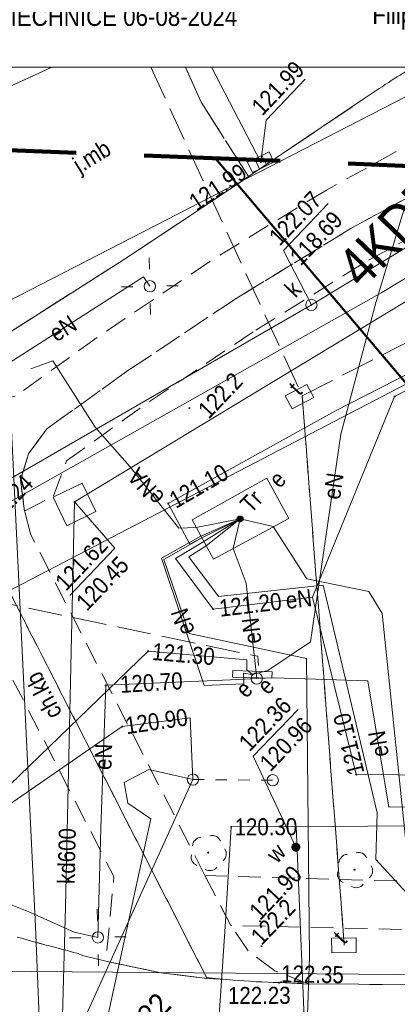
# Model space of a CAD drawing. Extents: x 0 to 6443539, y 0 to 5655063.
# Tile 60 of 64: x 6441157 to 6441174, y 5654830 to 5654873. Entities that reach past the tile are written whole.
import ezdxf
from ezdxf.enums import TextEntityAlignment as Align

# ---------------------------------------------------------------- set-up
doc = ezdxf.new("R2010")
doc.units = 0
doc.header["$MEASUREMENT"] = 0
for name, pattern in [('1.0_0.5', [1.5, 1, -0.5]), ('1.5_0.5', [2, 1.5, -0.5]), ('2', [0.9, 0.6, -0.3]), ('219-500', [0]), ('PRZER2-1', [3, 2, -1]), ('PRZER3-1', [4, 3, -1]), ('supp_500', [1, 0.5, -0.5])]:
    doc.linetypes.add(name, pattern=pattern)
doc.layers.get('0').update_dxf_attribs({"color": 2, "linetype": 'CONTINUOUS', "lineweight": 5})
for name, color, linetype, lineweight in [('1ramki', 7, 'PRZER2-1', 18), ('Warstwa 63', 7, 'CONTINUOUS', 0), ('z - MPZT', 121, 'PRZER3-1', 18), ('z -kartowanie', 1, 'CONTINUOUS', 5)]:
    doc.layers.add(name, color=color, linetype=linetype, lineweight=lineweight)
for name, color, linetype in [('211-numer działki ewidencyjnej', 7, 'CONTINUOUS'), ('219-działka ewidencyjna', 7, 'CONTINUOUS'), ('chodnik', 7, 'CONTINUOUS'), ('chodnik-Atr17', 7, 'CONTINUOUS'), ('droga dla rowerów', 7, 'CONTINUOUS'), ('jezdnia', 7, 'CONTINUOUS'), ('jezdnia-Atr17', 7, 'CONTINUOUS'), ('komora podziemna', 7, 'CONTINUOUS'), ('komora podziemna - ob. projektowany', 7, 'CONTINUOUS'), ('komora podziemna - ob. projektowany-Atr17', 7, 'CONTINUOUS'), ('kratka ściekowa', 7, 'CONTINUOUS'), ('krawężnik', 7, 'CONTINUOUS'), ('latarnia', 7, 'CONTINUOUS'), ('pikieta naturalna', 7, 'CONTINUOUS'), ('pikieta naturalna-Atr2', 7, 'CONTINUOUS'), ('pikieta sztuczna', 7, 'CONTINUOUS'), ('pikieta sztuczna-Atr2', 7, 'CONTINUOUS'), ('przewód ciepłowniczy', 7, 'CONTINUOUS'), ('przewód elektroenergetyczny podziemny', 7, 'CONTINUOUS'), ('przewód elektroenergetyczny podziemny - ob. projektowany', 7, 'CONTINUOUS'), ('przewód elektroenergetyczny podziemny-Atr1', 7, 'CONTINUOUS'), ('przewód gazowy', 7, 'CONTINUOUS'), ('przewód kanalizacyjny', 7, 'CONTINUOUS'), ('przewód kanalizacyjny-Atr1', 7, 'CONTINUOUS'), ('przewód telekomunikacyjny podziemny - ob. projektowany', 7, 'CONTINUOUS'), ('przewód wodociągowy', 7, 'CONTINUOUS'), ('rzedna', 7, 'CONTINUOUS'), ('rzedna-Atr2', 7, 'CONTINUOUS'), ('rzedna-Atr3', 7, 'CONTINUOUS'), ('stacja transformatorowa', 7, 'CONTINUOUS'), ('stacja transformatorowa-Atr17', 7, 'CONTINUOUS'), ('szafa elektroenergetyczna lub kontener', 7, 'CONTINUOUS'), ('szafa elektroenergetyczna lub kontener-Atr17', 7, 'CONTINUOUS'), ('słup przewodów napowietrznych', 7, 'CONTINUOUS'), ('właz do komory lub kanału - okrągły', 7, 'CONTINUOUS'), ('właz do komory lub kanału - okrągły-Atr17', 7, 'CONTINUOUS'), ('Zakres', 7, 'CONTINUOUS'), ('zasuwa lub zawór', 7, 'CONTINUOUS'), ('zasuwa lub zawór-Atr17', 7, 'CONTINUOUS')]:
    doc.layers.add(name, color=color, linetype=linetype)
doc.styles.add('MapaZas', font='geodezja.shx', dxfattribs={"width": 0.9})
doc.linetypes.add('OLZ', pattern='A,3,-1,[36,msgB.shx,S=0.008,R=0,X=-0.5,Y=0],3', length=7)

# ---------------------------------------------------------------- blocks, each defined once
blk = doc.blocks.new('US22')
at = {"color": 0, "linetype": 'Continuous', "lineweight": 13}
blk.add_circle((0, 0), 0.25, dxfattribs=at)
blk = doc.blocks.new('SM01')
at = {"color": 0, "linetype": 'Continuous', "lineweight": 13}
for p, q in [((-0.53, 0.531), (-0.883, 0.884)), ((0.531, 0.531), (0.884, 0.884)), ((-0.53, -0.53), (-0.883, -0.883)), ((0.531, -0.53), (0.884, -0.883))]:
    blk.add_line(p, q, dxfattribs=at)
blk.add_circle((0, 0), 0.25, dxfattribs=at)
blk = doc.blocks.new('PW01')
at = {"linetype": 'Continuous', "lineweight": 13}
h = blk.add_hatch(color=0, dxfattribs=at)
edge = h.paths.add_edge_path()
edge.add_arc((0, 0), 0.045, 0, 360)
blk = doc.blocks.new('US05')
at = {"color": 0, "linetype": 'Continuous', "lineweight": 13}
for p, q in [((-0.525, -0.25), (-0.525, 0.25)), ((-0.525, 0.25), (-0.175, 0.25)), ((-0.175, -0.25), (-0.175, 0.25)), ((-0.175, 0.25), (0.175, 0.25)), ((0.175, -0.25), (0.175, 0.25)), ((0.175, 0.25), (0.525, 0.25)), ((0.525, -0.25), (0.525, 0.25)), ((-0.525, -0.25), (-0.175, -0.25)), ((-0.175, -0.25), (0.175, -0.25)), ((0.175, -0.25), (0.525, -0.25))]:
    blk.add_line(p, q, dxfattribs=at)
blk = doc.blocks.new('SM05')
at = {"color": 0, "linetype": 'Continuous', "lineweight": 13}
blk.add_circle((0, 0), 0.25, dxfattribs=at)
blk = doc.blocks.new('SUET')
at = {"linetype": 'Continuous'}
h = blk.add_hatch(color=0, dxfattribs=at)
h.dxf.hatch_style = 1
h.paths.add_polyline_path([(0.125, 0, 1), (-0.125, 0, 1)])
at = {"color": 0, "linetype": 'Continuous'}
blk.add_circle((0, 0), 0.125, dxfattribs=at)
blk = doc.blocks.new('OP021')
at = {"linetype": 'Continuous', "lineweight": 13}
h = blk.add_hatch(color=0, dxfattribs=at)
edge = h.paths.add_edge_path()
edge.add_arc((0, 0), 0.05, 0, 360)
at = {"color": 0, "linetype": 'Continuous', "lineweight": 13}
for centre, start, end in [((-0.38, 0.124), 121.308, 202.548), ((0, 0.4), 49.272, 130.728), ((0.38, 0.124), 337.452, 58.692), ((-0.235, -0.324), 193.221, 274.871), ((0.235, -0.324), 265.129, 346.779)]:
    blk.add_arc(centre, 0.4, start, end, dxfattribs=at)
blk = doc.blocks.new('US25')
at = {"linetype": 'Continuous', "lineweight": 0}
h = blk.add_hatch(color=0, dxfattribs=at)
edge = h.paths.add_edge_path()
edge.add_arc((0, 0), 0.2, 0, 360)

msp = doc.modelspace()

# ---------------------------------------------------------------- linework, layer by layer
at = {"layer": '1ramki', "color": 0, "linetype": 'Continuous', "lineweight": 13, "flags": 128}
msp.add_lwpolyline([(6441071.681, 5654894.679), (6441187.422, 5654894.679), (6441187.422, 5654870.894), (6441071.681, 5654870.894)], close=True, dxfattribs=at)
at = {"layer": '219-działka ewidencyjna', "color": 3, "linetype": '219-500', "lineweight": 13, "flags": 128}
msp.add_lwpolyline([(6441174.549, 5654856.944), (6441133.697, 5654835.71)], dxfattribs=at)
at = {"layer": 'chodnik', "color": 7, "linetype": '1.0_0.5', "lineweight": 13}
for points in [[(6441157.71, 5654851.345), (6441158.983, 5654852.023), (6441159.551, 5654853.556), (6441163.221, 5654856.175), (6441167.906, 5654859.318), (6441172.868, 5654862.403), (6441176.734, 5654864.474), (6441193.298, 5654872.967), (6441195.606, 5654874.191), (6441197.155, 5654873.842), (6441195.902, 5654876.206), (6441187.422, 5654871.823)], [(6441185.624, 5654870.894), (6441176.247, 5654866.048), (6441172.102, 5654863.801), (6441167.041, 5654860.714), (6441162.265, 5654857.533), (6441158.685, 5654854.966), (6441157.882, 5654853.867), (6441157.525, 5654852.713), (6441157.71, 5654851.345)]]:
    msp.add_lwpolyline(points, dxfattribs=at)
at = {"layer": 'chodnik', "color": 7, "linetype": '1.0_0.5', "lineweight": 13, "flags": 128}
for points in [[(6441161.294, 5654831.52), (6441163.71, 5654831.007), (6441165.752, 5654830.754), (6441152.643, 5654856.391), (6441150.007, 5654854.651), (6441154.165, 5654849.797), (6441161.645, 5654835.241)], [(6441165.661, 5654835.286), (6441166.798, 5654833.089), (6441175.169, 5654832.896), (6441182.327, 5654839.07), (6441179.49, 5654839.129), (6441179.228, 5654839.13), (6441174.401, 5654835.043)]]:
    msp.add_lwpolyline(points, close=True, dxfattribs=at)
at = {"layer": 'droga dla rowerów', "color": 7, "linetype": '1.0_0.5', "lineweight": 13}
for points in [[(6441181.224, 5654870.894), (6441175.408, 5654867.904), (6441171.012, 5654865.482), (6441165.874, 5654862.343), (6441160.904, 5654858.989), (6441157.289, 5654856.4), (6441156.121, 5654856.148), (6441155.075, 5654856.444), (6441154.296, 5654857.467)], [(6441152.643, 5654856.391), (6441165.73, 5654830.803), (6441166.113, 5654830.755), (6441166.623, 5654830.709), (6441166.885, 5654830.679), (6441167.133, 5654830.664), (6441167.395, 5654830.648), (6441167.65, 5654830.639), (6441167.913, 5654830.61), (6441168.167, 5654830.601), (6441168.429, 5654830.6), (6441168.684, 5654830.577), (6441168.925, 5654830.568), (6441168.939, 5654830.582), (6441170.27, 5654830.512), (6441168.737, 5654831.094), (6441167.565, 5654831.967), (6441166.798, 5654833.089), (6441165.661, 5654835.286), (6441157.965, 5654850.339), (6441157.71, 5654851.345), (6441157.525, 5654852.713), (6441157.882, 5654853.867), (6441158.685, 5654854.966), (6441162.265, 5654857.533), (6441167.041, 5654860.714), (6441172.102, 5654863.801), (6441176.247, 5654866.048)]]:
    msp.add_lwpolyline(points, dxfattribs=at)
at = {"layer": 'jezdnia', "color": 7, "linetype": '1.5_0.5', "lineweight": 13}
for points in [[(6441158.909, 5654870.894), (6441150.481, 5654867.031)], [(6441155.07, 5654857.958), (6441162.067, 5654862.416), (6441164.508, 5654864.025), (6441165.421, 5654864.632), (6441166.321, 5654865.225), (6441167.227, 5654865.838), (6441167.583, 5654866.079), (6441165.489, 5654869.358), (6441164.797, 5654870.894)], [(6441164.797, 5654870.894), (6441165.489, 5654869.358), (6441167.583, 5654866.079)], [(6441167.583, 5654866.079), (6441172.685, 5654869.514), (6441172.811, 5654869.602), (6441172.943, 5654869.696), (6441173.069, 5654869.784), (6441173.208, 5654869.872), (6441173.334, 5654869.96), (6441173.466, 5654870.04), (6441173.598, 5654870.135), (6441173.731, 5654870.216), (6441173.857, 5654870.303), (6441173.989, 5654870.384), (6441174.129, 5654870.472), (6441174.261, 5654870.553), (6441174.394, 5654870.633), (6441174.857, 5654870.894)], [(6441194.409, 5654830.201), (6441171.408, 5654830.516), (6441170.27, 5654830.512), (6441168.939, 5654830.582), (6441168.684, 5654830.577), (6441168.429, 5654830.6), (6441168.167, 5654830.601), (6441167.913, 5654830.61), (6441167.65, 5654830.639), (6441167.395, 5654830.648), (6441167.133, 5654830.664), (6441166.885, 5654830.679), (6441166.623, 5654830.709), (6441165.752, 5654830.754), (6441163.71, 5654831.007), (6441161.294, 5654831.52), (6441160.263, 5654831.774), (6441160.07, 5654831.861), (6441159.821, 5654831.92), (6441159.579, 5654831.985), (6441159.331, 5654832.043), (6441159.081, 5654832.116), (6441158.847, 5654832.174), (6441158.598, 5654832.233), (6441158.107, 5654832.371), (6441157.858, 5654832.443), (6441157.623, 5654832.516), (6441157.374, 5654832.574)]]:
    msp.add_lwpolyline(points, dxfattribs=at)
at = {"layer": 'komora podziemna', "color": 32, "linetype": 'Continuous', "lineweight": 13, "flags": 128}
msp.add_lwpolyline([(6441158.97, 5654851.952), (6441160.244, 5654852.574), (6441160.851, 5654851.328), (6441159.57, 5654850.699)], close=True, dxfattribs=at)
at = {"layer": 'komora podziemna - ob. projektowany', "color": 30, "linetype": 'Continuous', "lineweight": 13, "flags": 128}
for points in [[(6441169.502, 5654855.851), (6441169.199, 5654856.418), (6441170.15, 5654856.919), (6441170.453, 5654856.353)], [(6441171.252, 5654831.884), (6441171.245, 5654832.528), (6441172.326, 5654832.544), (6441172.333, 5654831.901)]]:
    msp.add_lwpolyline(points, close=True, dxfattribs=at)
at = {"layer": 'krawężnik', "color": 7, "linetype": 'Continuous', "lineweight": 13}
for points in [[(6441158.909, 5654870.894), (6441150.481, 5654867.031), (6441149.684, 5654866.618), (6441147.92, 5654865.774), (6441145.05, 5654864.396), (6441144.203, 5654863.974), (6441143.306, 5654863.615)], [(6441174.857, 5654870.894), (6441174.394, 5654870.633), (6441174.261, 5654870.553), (6441174.129, 5654870.472), (6441173.989, 5654870.384), (6441173.857, 5654870.303), (6441173.731, 5654870.216), (6441173.598, 5654870.135), (6441173.466, 5654870.04), (6441173.334, 5654869.96), (6441173.208, 5654869.872), (6441173.069, 5654869.784), (6441172.943, 5654869.696), (6441172.811, 5654869.602), (6441172.685, 5654869.514), (6441167.583, 5654866.079)]]:
    msp.add_lwpolyline(points, dxfattribs=at)
at = {"layer": 'krawężnik', "color": 7, "linetype": 'Continuous', "lineweight": 13, "flags": 128}
for points in [[(6441167.583, 5654866.079), (6441167.227, 5654865.838), (6441166.321, 5654865.225), (6441165.421, 5654864.632), (6441164.508, 5654864.025)], [(6441150.007, 5654854.651), (6441152.643, 5654856.391), (6441154.296, 5654857.467), (6441155.07, 5654857.958), (6441162.067, 5654862.416), (6441164.508, 5654864.025)], [(6441157.374, 5654832.574), (6441157.623, 5654832.516), (6441157.858, 5654832.443), (6441158.107, 5654832.371), (6441158.363, 5654832.305), (6441158.598, 5654832.233), (6441158.847, 5654832.174), (6441159.081, 5654832.116), (6441159.331, 5654832.043), (6441159.579, 5654831.985), (6441159.821, 5654831.92), (6441160.07, 5654831.861), (6441160.263, 5654831.774), (6441161.294, 5654831.52), (6441163.71, 5654831.007)], [(6441160.263, 5654831.774), (6441161.294, 5654831.52)], [(6441163.71, 5654831.007), (6441165.752, 5654830.754), (6441166.623, 5654830.709), (6441166.885, 5654830.679), (6441167.133, 5654830.664), (6441167.395, 5654830.648), (6441167.65, 5654830.639), (6441167.913, 5654830.61), (6441168.167, 5654830.601), (6441168.429, 5654830.6), (6441168.684, 5654830.577), (6441168.939, 5654830.582)], [(6441194.409, 5654830.201), (6441171.408, 5654830.516), (6441170.27, 5654830.512), (6441168.939, 5654830.582)]]:
    msp.add_lwpolyline(points, dxfattribs=at)
at = {"layer": 'przewód ciepłowniczy', "color": 212, "linetype": 'Continuous', "lineweight": 13, "flags": 128}
msp.add_lwpolyline([(6441266.215, 5654830.031), (6441200.423, 5654830.755), (6441200.251, 5654835.738), (6441195.883, 5654835.629), (6441195.832, 5654830.762), (6441158.001, 5654831.06), (6441151.083, 5654831.094), (6441149.154, 5654831.017), (6441149.165, 5654830.508), (6441149.287, 5654821.627), (6441149.285, 5654821.379)], dxfattribs=at)
at = {"layer": 'przewód elektroenergetyczny podziemny', "color": 1, "linetype": 'Continuous', "lineweight": 13}
for points in [[(6441170.396, 5654847.546), (6441174.023, 5654856.395), (6441193.615, 5654866.53), (6441235.502, 5654888.295), (6441247.865, 5654894.679)], [(6441167.209, 5654850.999), (6441165.523, 5654850.164), (6441164.991, 5654849.883), (6441164.04, 5654851.68), (6441171.42, 5654855.759), (6441196.058, 5654868.344), (6441187.422, 5654884.291)], [(6441167.754, 5654844.151), (6441168.429, 5654844.321), (6441170.318, 5654845.585), (6441171.655, 5654854.731), (6441173.204, 5654860.571), (6441175.033, 5654866.601), (6441183.451, 5654870.894)], [(6441167.209, 5654850.999), (6441168.673, 5654850.663), (6441170.152, 5654848.361), (6441172.88, 5654847.798), (6441173.474, 5654846.828), (6441174.67, 5654835.382), (6441176.075, 5654834.493), (6441177.582, 5654833.811), (6441201.051, 5654834.058), (6441207.705, 5654833.502), (6441233.625, 5654833.243), (6441266.273, 5654832.896), (6441272.347, 5654832.936)]]:
    msp.add_lwpolyline(points, dxfattribs=at)
at = {"layer": 'przewód elektroenergetyczny podziemny', "color": 1, "linetype": 'Continuous', "lineweight": 13, "flags": 128}
for points in [[(6441149.809, 5654853.331), (6441155.845, 5654857.133), (6441162.947, 5654861.657), (6441163.231, 5654861.246)], [(6441157.977, 5654857.61), (6441158.953, 5654857.964)], [(6441167.209, 5654850.999), (6441165.272, 5654850.625), (6441164.502, 5654850.587), (6441162.35, 5654853.313), (6441160.82, 5654855.041), (6441158.953, 5654857.964)], [(6441167.209, 5654850.999), (6441165.523, 5654850.164), (6441163.846, 5654849.208), (6441164.97, 5654845.957), (6441170.136, 5654844.846), (6441170.265, 5654831.707), (6441169.944, 5654822.364), (6441169.65, 5654821.594), (6441162.321, 5654821.329), (6441161.471, 5654815.497), (6441160.721, 5654809.985)], [(6441167.209, 5654850.999), (6441165.471, 5654850.24), (6441163.739, 5654849.269), (6441165.628, 5654843.666), (6441167.367, 5654843.732), (6441167.356, 5654844.199), (6441167.754, 5654844.151)], [(6441167.209, 5654850.999), (6441165.604, 5654850.003), (6441164.368, 5654849.261), (6441166.022, 5654847.027), (6441170.396, 5654847.546)], [(6441167.209, 5654850.999), (6441165.707, 5654849.821), (6441164.954, 5654849.324), (6441166.258, 5654847.577), (6441170.872, 5654848.087), (6441171.254, 5654846.475), (6441173.247, 5654838.046), (6441173.199, 5654836), (6441175.582, 5654833.414), (6441179.24, 5654833.345), (6441200.842, 5654832.943), (6441230.984, 5654832.047), (6441246.875, 5654831.465)], [(6441167.209, 5654850.999), (6441166.898, 5654849.691), (6441167.476, 5654848.169), (6441167.941, 5654843.971)], [(6441204.874, 5654839.452), (6441187.026, 5654839.624), (6441172.333, 5654839.737), (6441170.396, 5654847.546)], [(6441118.456, 5654821.341), (6441119.098, 5654821.708), (6441130.191, 5654821.263), (6441146.266, 5654820.656), (6441147.468, 5654825.93), (6441148.438, 5654832.062), (6441149.164, 5654836.739), (6441149.529, 5654836.874), (6441152.075, 5654835.889), (6441154.419, 5654836.761), (6441163.155, 5654845.175), (6441167.499, 5654844.796), (6441167.509, 5654844.357), (6441167.754, 5654844.151)], [(6441167.941, 5654843.971), (6441167.129, 5654843.932), (6441161.285, 5654843.671), (6441161.068, 5654837.357), (6441160.939, 5654832.566)], [(6441183.955, 5654838.355), (6441173.765, 5654838.297), (6441172.845, 5654843.872), (6441168.698, 5654843.994), (6441167.941, 5654843.971)], [(6441165.131, 5654839.518), (6441165.008, 5654842.238), (6441162.011, 5654841.855), (6441150.951, 5654834.238), (6441151.49, 5654825.706), (6441152.026, 5654813.383), (6441152.378, 5654809.833)], [(6441152.979, 5654809.839), (6441153.205, 5654815.106), (6441153.924, 5654819.775), (6441154.199, 5654825.369), (6441159.774, 5654825.306), (6441160.77, 5654826.332), (6441163.28, 5654837.787), (6441162.261, 5654838.472), (6441162.092, 5654839.395), (6441163.19, 5654839.964), (6441165.131, 5654839.518)], [(6441165.131, 5654839.518), (6441158.455, 5654824.81), (6441151.425, 5654824.439), (6441151.014, 5654809.796)], [(6441148.606, 5654837.689), (6441151.515, 5654836.273), (6441153.913, 5654835.279), (6441157.966, 5654833.655), (6441159.894, 5654832.791), (6441160.939, 5654832.566)]]:
    msp.add_lwpolyline(points, dxfattribs=at)
at = {"layer": 'przewód elektroenergetyczny podziemny - ob. projektowany', "color": 1, "linetype": '1.5_0.5', "lineweight": 13, "flags": 128}
msp.add_lwpolyline([(6441106.067, 5654790.865), (6441106.045, 5654791.55), (6441098.674, 5654791.299), (6441097.759, 5654811.945), (6441096.686, 5654833.742), (6441102.037, 5654834.211), (6441101.82, 5654849.774), (6441101.962, 5654850.067), (6441102.269, 5654850.257), (6441129.643, 5654849.492), (6441148.942, 5654848.956), (6441167.991, 5654844.948), (6441168.014, 5654844.538)], dxfattribs=at)
at = {"layer": 'przewód gazowy', "color": 40, "linetype": 'Continuous', "lineweight": 13, "flags": 128}
msp.add_lwpolyline([(6441151.493, 5654850.362), (6441151.958, 5654850.457), (6441156.625, 5654851.498), (6441173.465, 5654860.973), (6441197.523, 5654875.484), (6441198.777, 5654873.425), (6441202.015, 5654870.213), (6441203.816, 5654869.043), (6441205.168, 5654868.648)], dxfattribs=at)
at = {"layer": 'przewód kanalizacyjny', "color": 34, "linetype": 'Continuous', "lineweight": 13, "flags": 128}
for points in [[(6441141.403, 5654843.728), (6441170.35, 5654860.425), (6441206.819, 5654882.532), (6441216.986, 5654888.594)], [(6441213.622, 5654884.214), (6441159.908, 5654851.746)], [(6441159.908, 5654851.746), (6441159.516, 5654833.929), (6441159.045, 5654816.824)]]:
    msp.add_lwpolyline(points, dxfattribs=at)
at = {"layer": 'przewód kanalizacyjny', "color": 34, "linetype": 'Continuous', "lineweight": 13}
msp.add_lwpolyline([(6441168.121, 5654866.713), (6441165.945, 5654870.894)], dxfattribs=at)
at = {"layer": 'przewód telekomunikacyjny podziemny - ob. projektowany', "color": 30, "linetype": '1.5_0.5', "lineweight": 13}
for points in [[(6441171.803, 5654832.229), (6441169.949, 5654856.42), (6441243.623, 5654894.073), (6441244.742, 5654894.679)], [(6441163.275, 5654870.894), (6441169.949, 5654856.42)]]:
    msp.add_lwpolyline(points, dxfattribs=at)
at = {"layer": 'przewód telekomunikacyjny podziemny - ob. projektowany', "color": 30, "linetype": '1.5_0.5', "lineweight": 13, "flags": 128}
msp.add_lwpolyline([(6441169.949, 5654856.42), (6441171.803, 5654832.229)], dxfattribs=at)
at = {"layer": 'przewód wodociągowy', "color": 5, "linetype": 'Continuous', "lineweight": 13}
msp.add_lwpolyline([(6441156.824, 5654859.933), (6441156.902, 5654860.55), (6441177.04, 5654870.894)], dxfattribs=at)
at = {"layer": 'przewód wodociągowy', "color": 5, "linetype": 'Continuous', "lineweight": 13, "flags": 128}
for points in [[(6441156.824, 5654859.933), (6441156.918, 5654859.165), (6441158.184, 5654833.044), (6441158.819, 5654817.455), (6441158.965, 5654812.345), (6441152.385, 5654809.84)], [(6441147.359, 5654819.513), (6441165.663, 5654820.178), (6441165.736, 5654821.064), (6441166.544, 5654833.041), (6441166.817, 5654837.432), (6441169.674, 5654837.452)], [(6441169.674, 5654837.452), (6441182.326, 5654837.507)], [(6441173.352, 5654787.16), (6441172.611, 5654787.094), (6441171.387, 5654813.534), (6441170.282, 5654823.079), (6441169.674, 5654837.452)]]:
    msp.add_lwpolyline(points, dxfattribs=at)
at = {"layer": 'rzedna-Atr2', "color": 34, "lineweight": 13, "flags": 128}
msp.add_lwpolyline([(6441168.121, 5654866.713), (6441168.356, 5654868.564), (6441170.084, 5654870.369)], dxfattribs=at)
at = {"layer": 'rzedna-Atr2', "color": 7, "lineweight": 13, "flags": 128}
msp.add_lwpolyline([(6441170.35, 5654860.425), (6441169.124, 5654862.831), (6441171.098, 5654864.892)], dxfattribs=at)
at = {"layer": 'rzedna-Atr2', "color": 32, "lineweight": 13, "flags": 128}
msp.add_lwpolyline([(6441159.908, 5654851.746), (6441161.692, 5654849.706), (6441159.7, 5654847.626)], dxfattribs=at)
at = {"layer": 'rzedna-Atr2', "color": 5, "lineweight": 13, "flags": 128}
msp.add_lwpolyline([(6441169.667, 5654836.543), (6441167.792, 5654840.55), (6441169.766, 5654842.611)], dxfattribs=at)
at = {"layer": 'szafa elektroenergetyczna lub kontener', "color": 1, "linetype": 'Continuous', "lineweight": 13, "flags": 128}
for points in [[(6441165.095, 5654850.961), (6441168.387, 5654852.793), (6441169.352, 5654851.024), (6441166.031, 5654849.22)], [(6441168.613, 5654843.978), (6441166.879, 5654844.033), (6441166.894, 5654844.323), (6441168.628, 5654844.268)]]:
    msp.add_lwpolyline(points, close=True, dxfattribs=at)
at = {"layer": 'słup przewodów napowietrznych', "color": 7, "linetype": 'supp_500', "lineweight": 13, "flags": 128}
msp.add_lwpolyline([(6441165.131, 5654839.518), (6441168.647, 5654839.488)], dxfattribs=at)
at = {"layer": 'z - MPZT', "linetype": 'Continuous', "lineweight": 50}
msp.add_lwpolyline([(6441174.549, 5654856.944), (6441166.126, 5654866.884)], dxfattribs=at)
at = {"layer": 'Zakres', "color": 6, "linetype": '2', "lineweight": 100, "ltscale": 10, "flags": 128}
msp.add_lwpolyline([(6441115.162, 5654868.911), (6441103.796, 5654794.812), (6441245.253, 5654789.792), (6441257.171, 5654844.298), (6441175.823, 5654844.523), (6441180.089, 5654866.329)], close=True, dxfattribs=at)

# ---------------------------------------------------------------- block references
at = {"layer": 'kratka ściekowa', "color": 34, "linetype": 'Continuous', "lineweight": 13, "rotation": 25.2811572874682}
msp.add_blockref('US05', (6441168.121, 5654866.713), dxfattribs=at)
at = {"layer": 'latarnia', "color": 7, "linetype": 'Continuous', "lineweight": 13, "rotation": 46.24115728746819}
for p in [(6441163.231, 5654861.246), (6441160.939, 5654832.566)]:
    msp.add_blockref('SM01', p, dxfattribs=at)
at = {"layer": 'pikieta naturalna', "color": 7, "linetype": 'Continuous', "lineweight": 13, "rotation": 46.24115728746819}
for p in [(6441164.974, 5654855.881), (6441168.154, 5654832.178)]:
    msp.add_blockref('PW01', p, dxfattribs=at)
at = {"layer": 'pikieta sztuczna', "color": 7, "linetype": 'Continuous', "lineweight": 13, "rotation": 46.24115728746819}
for p in [(6441167.583, 5654866.079), (6441168.088, 5654833.28), (6441168.925, 5654830.568), (6441169.016, 5654830.591)]:
    msp.add_blockref('PW01', p, dxfattribs=at)
at = {"layer": 'rzedna', "color": 34, "linetype": 'Continuous', "lineweight": 13, "rotation": 46.24115728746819}
for p in [(6441168.121, 5654866.713), (6441170.35, 5654860.425), (6441159.908, 5654851.746)]:
    msp.add_blockref('PW01', p, dxfattribs=at)
at = {"layer": 'rzedna', "color": 1, "linetype": 'Continuous', "lineweight": 13, "rotation": 46.24115728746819}
for p in [(6441174.023, 5654856.395), (6441164.04, 5654851.68), (6441166.022, 5654847.027), (6441163.155, 5654845.175), (6441161.285, 5654843.671), (6441162.011, 5654841.855), (6441172.333, 5654839.737)]:
    msp.add_blockref('PW01', p, dxfattribs=at)
at = {"layer": 'rzedna', "color": 5, "linetype": 'Continuous', "lineweight": 13, "rotation": 46.24115728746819}
msp.add_blockref('PW01', (6441166.817, 5654837.432), dxfattribs=at)
at = {"layer": 'stacja transformatorowa', "color": 1, "linetype": 'Continuous', "lineweight": 13, "rotation": 46.24115728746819}
msp.add_blockref('SUET', (6441167.209, 5654850.999), dxfattribs=at)
at = {"layer": 'słup przewodów napowietrznych', "color": 7, "linetype": 'Continuous', "lineweight": 13, "rotation": 46.24115728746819}
for p in [(6441165.131, 5654839.518), (6441168.647, 5654839.488)]:
    msp.add_blockref('SM05', p, dxfattribs=at)
at = {"layer": 'właz do komory lub kanału - okrągły', "color": 7, "linetype": 'Continuous', "lineweight": 13, "rotation": 46.24115728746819}
for p in [(6441170.35, 5654860.425), (6441167.941, 5654843.971)]:
    msp.add_blockref('US22', p, dxfattribs=at)
at = {"layer": 'z -kartowanie', "color": 94, "linetype": 'Continuous', "lineweight": 18, "rotation": 46.24115728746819}
for p in [(6441165.802, 5654836.3), (6441172.254, 5654835.549)]:
    msp.add_blockref('OP021', p, dxfattribs=at)
at = {"layer": 'zasuwa lub zawór', "color": 5, "linetype": 'Continuous', "lineweight": 13, "rotation": 46.24115728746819}
msp.add_blockref('US25', (6441169.667, 5654836.543), dxfattribs=at)

# ---------------------------------------------------------------- texts
at = {"layer": '211-numer działki ewidencyjnej', "color": 3, "linetype": 'Continuous', "lineweight": 13, "style": 'MapaZas', "width": 0.9}
msp.add_text('545/82', height=1, rotation=46.2412, dxfattribs=at).set_placement((6441161.69, 5654826.855))
at = {"layer": 'chodnik-Atr17', "color": 7, "lineweight": 13, "style": 'MapaZas', "width": 0.9}
msp.add_text('ch.kb', height=0.75, rotation=117.7122, dxfattribs=at).set_placement((6441159.381, 5654842.434))
at = {"layer": 'jezdnia-Atr17', "color": 7, "lineweight": 13, "style": 'MapaZas', "width": 0.9}
msp.add_text('j.mb', height=0.75, rotation=31.9262, dxfattribs=at).set_placement((6441160.667, 5654866.969), align=Align.MIDDLE_CENTER)
at = {"layer": 'komora podziemna - ob. projektowany-Atr17', "color": 7, "lineweight": 13, "style": 'MapaZas', "width": 0.9}
for p in [(6441169.822, 5654856.389), (6441171.789, 5654832.214)]:
    msp.add_text('t', height=0.75, rotation=46.2412, dxfattribs=at).set_placement(p)
at = {"layer": 'pikieta naturalna-Atr2', "color": 7, "lineweight": 13, "style": 'MapaZas', "width": 0.9}
msp.add_text('122.2', height=0.75, rotation=46.2412, dxfattribs=at).set_placement((6441165.285, 5654855.887), align=Align.TOP_LEFT)
msp.add_text('122.2', height=0.75, rotation=46.2412, dxfattribs=at).set_placement((6441168.154, 5654832.178))
at = {"layer": 'pikieta sztuczna-Atr2', "color": 7, "lineweight": 13, "style": 'MapaZas', "width": 0.9}
msp.add_text('121.99', height=0.75, rotation=33.7812, dxfattribs=at).set_placement((6441167.583, 5654866.079), align=Align.RIGHT)
msp.add_text('122.24', height=0.75, rotation=46.2412, dxfattribs=at).set_placement((6441155.701, 5654851.026), align=Align.TOP_LEFT)
for s, rotation, p in [('121.90', 46.2412, (6441168.088, 5654833.28)), ('122.35', 359.0302, (6441169.016, 5654830.591)), ('122.23', 0.1032, (6441166.675, 5654829.635))]:
    msp.add_text(s, height=0.75, rotation=rotation, dxfattribs=at).set_placement(p)
at = {"layer": 'przewód elektroenergetyczny podziemny-Atr1', "color": 1, "lineweight": 13, "style": 'MapaZas', "width": 0.9}
for s, rotation, p in [('eN', 32.5012, (6441159.396, 5654859.395)), ('eNA', 131.5212, (6441163.055, 5654852.416)), ('eN', 81.6852, (6441171.322, 5654852.446)), ('eN', 6.7702, (6441169.796, 5654847.469)), ('eN', 108.6362, (6441164.683, 5654846.468)), ('eN', 96.3312, (6441167.712, 5654846.073)), ('eN', 99.3712, (6441173.308, 5654841.088)), ('eN', 88.0322, (6441161.177, 5654840.521))]:
    msp.add_text(s, height=0.75, rotation=rotation, dxfattribs=at).set_placement(p, align=Align.MIDDLE_CENTER)
at = {"layer": 'przewód kanalizacyjny-Atr1', "color": 34, "lineweight": 13, "style": 'MapaZas', "width": 0.9}
msp.add_text('kd600', height=0.75, rotation=88.7412, dxfattribs=at).set_placement((6441159.567, 5654836.151), align=Align.MIDDLE_CENTER)
at = {"layer": 'rzedna-Atr2', "color": 34, "lineweight": 13, "style": 'MapaZas', "width": 0.9}
msp.add_text('121.99', height=0.75, rotation=46.2412, dxfattribs=at).set_placement((6441168.35, 5654868.57), align=Align.BOTTOM_LEFT)
at = {"layer": 'rzedna-Atr2', "color": 7, "lineweight": 13, "style": 'MapaZas', "width": 0.9}
msp.add_text('122.07', height=0.75, rotation=46.2412, dxfattribs=at).set_placement((6441169.119, 5654862.836), align=Align.BOTTOM_LEFT)
at = {"layer": 'rzedna-Atr2', "color": 1, "lineweight": 13, "style": 'MapaZas', "width": 0.9}
for s, rotation, p in [('121.10', 29.9132, (6441164.187, 5654851.761)), ('121.20', 6.7682, (6441166.29, 5654847.061)), ('121.30', 355.0032, (6441163.339, 5654845.165)), ('121.10', 103.9332, (6441172.333, 5654839.737))]:
    msp.add_text(s, height=0.75, rotation=rotation, dxfattribs=at).set_placement(p, align=Align.MIDDLE_LEFT)
at = {"layer": 'rzedna-Atr2', "color": 32, "lineweight": 13, "style": 'MapaZas', "width": 0.9}
msp.add_text('121.62', height=0.75, rotation=46.2412, dxfattribs=at).set_placement((6441159.694, 5654847.631), align=Align.BOTTOM_LEFT)
at = {"layer": 'rzedna-Atr2', "color": 1, "lineweight": 13, "style": 'MapaZas', "width": 0.9}
for s, rotation, p in [('120.70', 3.5972, (6441161.943, 5654843.332)), ('120.90', 8.3212, (6441162.209, 5654841.513))]:
    msp.add_text(s, height=0.75, rotation=rotation, dxfattribs=at).set_placement(p)
at = {"layer": 'rzedna-Atr2', "color": 5, "lineweight": 13, "style": 'MapaZas', "width": 0.9}
msp.add_text('122.36', height=0.75, rotation=46.2412, dxfattribs=at).set_placement((6441167.787, 5654840.555), align=Align.BOTTOM_LEFT)
msp.add_text('120.30', height=0.75, rotation=0.3902, dxfattribs=at).set_placement((6441166.966, 5654837.429), align=Align.MIDDLE_LEFT)
at = {"layer": 'rzedna-Atr3', "color": 7, "lineweight": 13, "style": 'MapaZas', "width": 0.9}
msp.add_text('118.69', height=0.75, rotation=46.2412, dxfattribs=at).set_placement((6441170.04, 5654861.954), align=Align.BOTTOM_LEFT)
at = {"layer": 'rzedna-Atr3', "color": 32, "lineweight": 13, "style": 'MapaZas', "width": 0.9}
msp.add_text('120.45', height=0.75, rotation=46.2412, dxfattribs=at).set_placement((6441160.616, 5654846.749), align=Align.BOTTOM_LEFT)
at = {"layer": 'rzedna-Atr3', "color": 5, "lineweight": 13, "style": 'MapaZas', "width": 0.9}
msp.add_text('120.96', height=0.75, rotation=46.2412, dxfattribs=at).set_placement((6441168.708, 5654839.673), align=Align.BOTTOM_LEFT)
at = {"layer": 'stacja transformatorowa-Atr17', "color": 1, "lineweight": 13, "style": 'MapaZas', "width": 0.9}
msp.add_text('Tr', height=0.75, rotation=46.2412, dxfattribs=at).set_placement((6441167.686, 5654851.208))
at = {"layer": 'szafa elektroenergetyczna lub kontener-Atr17', "color": 1, "lineweight": 13, "style": 'MapaZas', "width": 0.9}
for p in [(6441168.949, 5654852.31), (6441167.473, 5654843.062)]:
    msp.add_text('e', height=0.75, rotation=46.2412, dxfattribs=at).set_placement(p)
at = {"layer": 'Warstwa 63', "color": 0, "linetype": 'Continuous', "lineweight": 13, "style": 'MapaZas', "width": 0.9}
msp.add_text('Filip Zagzil, nr.upr. 20348', height=0.82195, dxfattribs=at).set_placement((6441178.618, 5654873.213, -329.421), align=Align.MIDDLE_CENTER)
msp.add_text('SIECHNICE 06-08-2024', height=0.81632, dxfattribs=at).set_placement((6441156.433, 5654872.717, -329.421))
at = {"layer": 'właz do komory lub kanału - okrągły-Atr17', "color": 7, "lineweight": 13, "style": 'MapaZas', "width": 0.9}
for s, p in [('k', (6441169.651, 5654860.706)), ('e', (6441168.432, 5654843.21))]:
    msp.add_text(s, height=0.75, rotation=46.2412, dxfattribs=at).set_placement(p)
at = {"layer": 'z - MPZT', "linetype": 'OLZ', "lineweight": 35, "style": 'MapaZas', "width": 0.9}
msp.add_text('4KDD', height=1.75, rotation=46.201, dxfattribs=at).set_placement((6441173.928, 5654863.711), align=Align.MIDDLE)
at = {"layer": 'zasuwa lub zawór-Atr17', "color": 5, "lineweight": 13, "style": 'MapaZas', "width": 0.9}
msp.add_text('w', height=0.75, rotation=46.2412, dxfattribs=at).set_placement((6441168.839, 5654835.788))

doc.saveas('drawing.dxf')
